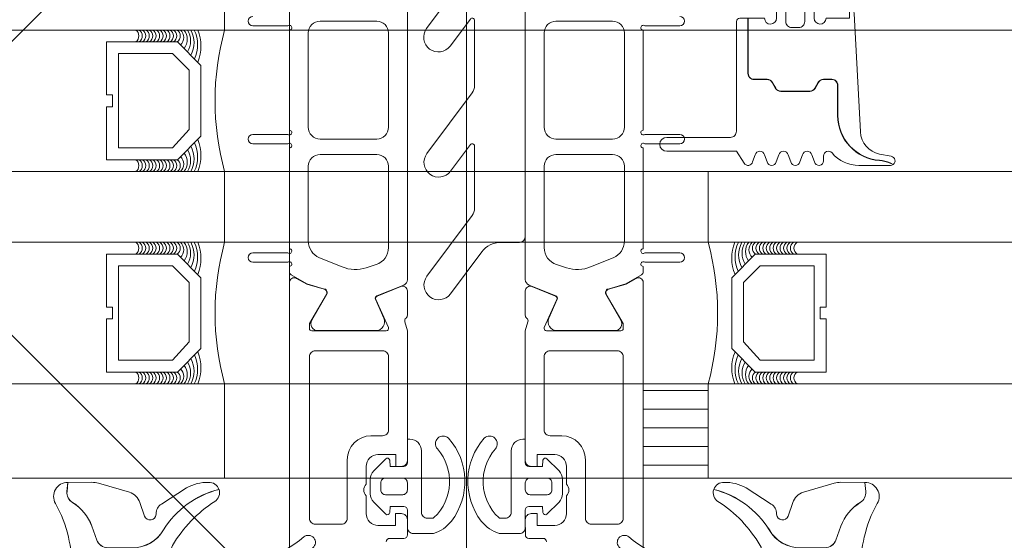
# Model space of a CAD drawing. Header units: millimetres. Extents: x 144573 to 336993, y 74252 to 247042.
# Tile 225 of 256: x 166049 to 166132, y 174637 to 174681. Entities that reach past the tile are written whole.
import ezdxf

# ---------------------------------------------------------------- set-up
doc = ezdxf.new("R2010")
doc.units = ezdxf.units.MM
doc.layers.add('FASÁDA DETAILNÍ', color=255, linetype='Continuous', lineweight=0)
pattern_1 = [(180, (155787.0589, 130529.9017), (-7e-16, -1.5875), [])]

# ---------------------------------------------------------------- blocks, each defined once
blk = doc.blocks.new('284336')
for points in [[(-0.7, -9.6), (-10, -9.6, 0.414511), (-10.51, -10.11), (-10.51, -15.51, -1), (-11.69, -15.51), (-11.69, -9.605), (-12.695, -8.948, -0.668884), (-12.6, -8.233), (-11.993, -8.006, 0.766384), (-11.993, -7.214), (-12.6, -6.987, -0.76831), (-12.6, -6.233), (-11.993, -6.006, 0.766384), (-11.993, -5.214), (-12.6, -4.987, -0.76831), (-12.6, -4.233), (-11.993, -4.006, 0.766384), (-11.993, -3.214), (-12.6, -2.987, -0.877523), (-12.5, -2.22), (-12.1, -2.22, 0.698129), (-11.835, -1.497, -0.220231), (-12.89, 0.782), (-12.89, 3.454, -0.157143), (-12.817, 3.682), (-12.688, 3.424, -0.067482), (-12.476, 2.53, 0.393136), (-8.659, -1.02), (-6.1, -1.02, -0.414214), (-5.61, -1.51), (-5.61, -2.221, -0.267949), (-5.855, -2.646), (-6.355, -2.934, 0.267949), (-6.61, -3.376), (-6.61, -5.844, 0.267949), (-6.355, -6.286), (-5.855, -6.574, -0.267949), (-5.61, -6.999), (-5.61, -8.11, 0.414215), (-5.1, -8.62), (-0.41, -8.62), (-0.41, -9.31, -0.414212), (-0.7, -9.6)], [(-0.41, 0), (-0.41, -2, 0.990243), (-0.4, -3.02), (0.9, -3.02, 0.414214), (1.21, -2.71), (1.21, -2.61, -0.668123), (1.705, -2.405), (2.746, -3.445, -0.199004), (2.89, -3.792), (2.89, -5.428, -0.199038), (2.746, -5.775), (1.705, -6.815, -0.668191), (1.21, -6.61), (1.21, -6.51, 0.414214), (0.9, -6.2), (-0.4, -6.2, 0.990269), (-0.41, -7.22), (-0.41, -8.6), (-5.1, -8.6, -0.414215), (-5.59, -8.11), (-5.59, -6.999, 0.267949), (-5.845, -6.557), (-6.345, -6.268, -0.267949), (-6.59, -5.844), (-6.59, -3.376, -0.267949), (-6.345, -2.952), (-5.845, -2.663, 0.267949), (-5.59, -2.221), (-5.59, -1.51, 0.414214), (-6.1, -1), (-8.659, -1, -0.393156), (-12.456, 2.532, 0.067572), (-12.669, 3.432), (-12.803, 3.7, -0.637545), (-12.117, 3.529), (-11.923, 2.531, 0.344315), (-10.055, 0.907), (0, 0.38, -0.406913), (0.39, 0), (-0.41, 0)], [(1.7, -4.31, 0.414235), (1.2, -3.81), (-0.7, -3.81, 0.414214), (-1.2, -4.31), (-1.2, -4.91, 0.414214), (-0.7, -5.41), (1.2, -5.41, 0.414235), (1.7, -4.91), (1.7, -4.31)]]:
    blk.add_lwpolyline(points, format="xyb", close=True)
blk = doc.blocks.new('284325')
for points in [[(0.836, -5.231, -0.560316), (0.937, -4.729), (1.943, -4.363, 0.3153), (2.14, -4.081), (2.14, -1.886, 0.451558), (1.802, -1.588), (0.905, -1.702, -0.399586), (0.568, -1.462), (0.297, -0.069, -0.415977), (0.528, 0.288, 0.024107), (6.149, 1.242, 0.076636), (8.992, 2.341, -0.577615), (10.79, 1.299), (10.015, 1.369, 0.283171), (9.078, 0.899, -0.168429), (7.068, -0.736), (5.898, -1.161, 0.315302), (5.24, -2.101), (5.24, -4.21, 0.269719), (6.757, -6.818, -0.194797), (10.185, -11.528, -0.342663), (9.166, -11.166, 0.119207), (5.433, -7.586, 0.578571), (3.63, -8.623), (3.629, -11.77, 0.176415), (6.159, -18.716, -1), (5.24, -19.487, -0.176415), (2.43, -11.771), (2.43, -8.891, 0.208286), (0.836, -5.231)], [(8.954, -6.65), (10.325, -8.78, -0.134555), (10.789, -10.631, -0.339795), (10.194, -11.525, 0.194788), (6.762, -6.809, -0.269736), (5.25, -4.21), (5.25, -2.101, -0.315302), (5.901, -1.171), (7.071, -0.745, 0.168429), (9.086, 0.894, -0.283167), (10.014, 1.359), (10.79, 1.289), (10.791, -0.743, -0.070852), (10.712, -1.302), (9.95, -3.927, -0.241839), (9.08, -4.826), (7.933, -5.215, 0.836024), (8.08, -6.191), (8.112, -6.191, -0.255349), (8.954, -6.65)]]:
    blk.add_lwpolyline(points, format="xyb", close=True)
blk = doc.blocks.new('288126')
for points in [[(-16.5, 0), (16.5, 0)], [(-17, -2.085), (-17, -0.5)], [(17, -0.5), (17, -3.798)], [(-21.362, -6.34), (-17.805, -3.688)], [(-14.709, -4.498), (-19.868, -8.344)], [(-8.828, -4.3), (-14.111, -4.3)], [(-10.962, -6.34), (-8.709, -4.66)], [(-4.309, -4.498), (-9.468, -8.344)], [(1.814, -4.3), (-3.711, -4.3)], [(-0.35, -6.363), (1.934, -4.66)], [(6.334, -4.498), (1.144, -8.368)], [(12.214, -4.3), (6.932, -4.3)], [(10.05, -6.363), (12.334, -4.66)], [(16.598, -4.6), (11.544, -8.368)]]:
    blk.add_lwpolyline(points)
for centre, radius, start, end in [((16.5, -0.5), 0.5, 0, 90), ((-16.5, -0.5), 0.5, 90, 180), ((16, -3.798), 1, 306.70591, 0), ((-20.615, -7.342), 1.25, 126.70591, 306.70591), ((-10.215, -7.342), 1.25, 126.70591, 306.70591), ((0.397, -7.366), 1.25, 126.70591, 306.70591), ((10.797, -7.366), 1.25, 126.70591, 306.70591)]:
    blk.add_arc(centre, radius, start, end)
at = {"extrusion": (0, 0, -1)}
for centre, radius, start, end in [((19, -2.085), 2, 180, 233.29409), ((14.111, -5.3), 1, 53.29409, 90), ((8.828, -4.5), 0.2, 90, 233.29409), ((3.711, -5.3), 1, 53.29409, 90), ((-1.814, -4.5), 0.2, 90, 233.29409), ((-6.932, -5.3), 1, 53.29409, 90), ((-12.214, -4.5), 0.2, 90, 233.29409)]:
    blk.add_arc(centre, radius, start, end, dxfattribs=at)
blk = doc.blocks.new('246426')
for points in [[(-1.84, 0.643), (-2.861, -0.378, 0.198926), (-3.154, -1.085), (-3.154, -2.312, 0.198926), (-2.861, -3.019), (-1.84, -4.04, 0.637051), (-1.5, -3.916), (-1.454, -3.398), (-0.301, -3.398, -0.41484), (-0.001, -3.699), (-0.004, -5.19, 0.414232), (0.496, -5.69), (2.145, -5.69, 0.071862), (2.201, -5.682, 0.157876), (3.727, -4.638, 0.360336), (3.48, 2.389, 0.964062), (2.537, 1.485, -0.403385), (2.251, -4.337, -0.190964), (2.114, -4.391), (1.696, -4.391, -0.414214), (1.196, -3.891), (1.196, 1.31, 0.414201), (0.196, 2.31), (-0.004, 2.31), (-0.004, 0.302, -0.414214), (-0.304, 0.002), (-1.454, 0.002), (-1.5, 0.519, 0.637051), (-1.84, 0.643)], [(-2.254, -1.398, -0.414214), (-1.854, -0.998), (-0.404, -0.998, -0.414214), (-0.004, -1.398), (-0.004, -1.998, -0.414214), (-0.404, -2.398), (-1.854, -2.398, -0.414214), (-2.254, -1.998), (-2.254, -1.398)]]:
    blk.add_lwpolyline(points, format="xyb", close=True)

msp = doc.modelspace()

# ---------------------------------------------------------------- hatches: boundary and pattern name
at = {"layer": 'FASÁDA DETAILNÍ'}
h = msp.add_hatch(dxfattribs=at)
h.set_pattern_fill('ANSI31', color=256, scale=0.5, angle=495)
h.set_pattern_definition(pattern_1)
h.paths.add_polyline_path([(166101.48, 174650.259), (166106.98, 174650.259), (166106.98, 174642.259), (166101.48, 174642.259)])
h = msp.add_hatch(dxfattribs=at)
h.set_pattern_fill('ANSI31', color=256, scale=0.5, angle=495)
h.set_pattern_definition(pattern_1)
h.paths.add_polyline_path([(166101.48, 174650.259), (166106.98, 174650.259), (166106.98, 174642.259), (166101.48, 174642.259)])

# ---------------------------------------------------------------- linework, layer by layer
for p, q in [((166086.48, 174919.383), (166086.48, 174593.691)), ((166086.48, 174919.383), (166086.48, 174593.691)), ((166065.98, 174680.259), (166065.98, 174686.259)), ((166065.98, 174680.259), (166065.98, 174686.259)), ((165483.48, 174680.259), (169681.98, 174680.259)), ((166058.442, 174680.259), (166065.98, 174680.259)), ((169681.98, 174668.259), (165483.48, 174668.259)), ((166065.98, 174668.259), (166058.442, 174668.259)), ((166065.98, 174662.259), (166065.98, 174668.259)), ((166065.98, 174662.259), (166065.98, 174668.259)), ((166515.98, 174668.259), (166106.98, 174668.259)), ((166106.98, 174668.259), (166106.98, 174662.259)), ((166515.98, 174668.259), (166106.98, 174668.259)), ((166106.98, 174668.259), (166106.98, 174662.259)), ((165483.48, 174662.259), (169681.98, 174662.259)), ((166058.442, 174662.259), (166065.98, 174662.259)), ((166106.98, 174662.259), (166515.98, 174662.259)), ((166106.98, 174662.259), (166515.98, 174662.259)), ((169681.98, 174650.259), (165483.48, 174650.259)), ((166065.98, 174650.259), (166058.442, 174650.259)), ((166065.98, 174642.259), (166065.98, 174650.259)), ((166065.98, 174642.259), (166065.98, 174650.259)), ((166515.98, 174650.259), (166106.98, 174650.259)), ((166106.98, 174650.259), (166106.98, 174642.259)), ((166515.98, 174650.259), (166106.98, 174650.259)), ((166106.98, 174650.259), (166106.98, 174642.259)), ((165483.48, 174642.259), (169681.98, 174642.259)), ((166106.98, 174642.259), (166515.98, 174642.259)), ((166106.98, 174642.259), (166515.98, 174642.259))]:
    msp.add_line(p, q, dxfattribs=at)
for points in [[(166071.479, 174702.853), (166071.479, 174630.853), (165999.479, 174630.853), (165999.479, 174702.853)], [(166055.98, 174679.259), (166061.98, 174679.259), (166063.98, 174677.259), (166063.98, 174671.259), (166061.98, 174669.259), (166055.98, 174669.259), (166055.98, 174673.759), (166056.48, 174673.759), (166056.48, 174674.759), (166055.98, 174674.759)], [(166055.98, 174679.259), (166061.98, 174679.259), (166063.98, 174677.259), (166063.98, 174671.259), (166061.98, 174669.259), (166055.98, 174669.259), (166055.98, 174673.759), (166056.48, 174673.759), (166056.48, 174674.759), (166055.98, 174674.759)], [(166056.98, 174670.259), (166056.98, 174678.259), (166061.566, 174678.259), (166062.98, 174676.844), (166062.98, 174671.811), (166061.566, 174670.259)], [(166056.98, 174670.259), (166056.98, 174678.259), (166061.566, 174678.259), (166062.98, 174676.844), (166062.98, 174671.811), (166061.566, 174670.259)], [(166055.98, 174661.259), (166061.98, 174661.259), (166063.98, 174659.259), (166063.98, 174653.259), (166061.98, 174651.259), (166055.98, 174651.259), (166055.98, 174655.759), (166056.48, 174655.759), (166056.48, 174656.759), (166055.98, 174656.759)], [(166055.98, 174661.259), (166061.98, 174661.259), (166063.98, 174659.259), (166063.98, 174653.259), (166061.98, 174651.259), (166055.98, 174651.259), (166055.98, 174655.759), (166056.48, 174655.759), (166056.48, 174656.759), (166055.98, 174656.759)], [(166116.98, 174661.259), (166110.98, 174661.259), (166108.98, 174659.259), (166108.98, 174653.259), (166110.98, 174651.259), (166116.98, 174651.259), (166116.98, 174655.759), (166116.48, 174655.759), (166116.48, 174656.759), (166116.98, 174656.759)], [(166116.98, 174661.259), (166110.98, 174661.259), (166108.98, 174659.259), (166108.98, 174653.259), (166110.98, 174651.259), (166116.98, 174651.259), (166116.98, 174655.759), (166116.48, 174655.759), (166116.48, 174656.759), (166116.98, 174656.759)], [(166056.98, 174652.259), (166056.98, 174660.259), (166061.566, 174660.259), (166062.98, 174658.844), (166062.98, 174653.811), (166061.566, 174652.259)], [(166056.98, 174652.259), (166056.98, 174660.259), (166061.566, 174660.259), (166062.98, 174658.844), (166062.98, 174653.811), (166061.566, 174652.259)], [(166115.98, 174652.259), (166115.98, 174660.259), (166111.394, 174660.259), (166109.98, 174658.844), (166109.98, 174653.811), (166111.394, 174652.259)], [(166115.98, 174652.259), (166115.98, 174660.259), (166111.394, 174660.259), (166109.98, 174658.844), (166109.98, 174653.811), (166111.394, 174652.259)], [(166101.48, 174642.259), (166106.98, 174642.259), (166106.98, 174650.259), (166101.48, 174650.259)], [(166101.48, 174642.259), (166106.98, 174642.259), (166106.98, 174650.259), (166101.48, 174650.259)]]:
    msp.add_lwpolyline(points, close=True, dxfattribs=at)
for points in [[(165999.479, 174702.853), (166071.479, 174630.853)], [(165999.479, 174630.853), (166071.479, 174702.853)]]:
    msp.add_lwpolyline(points, dxfattribs=at)
for points in [[(166081.48, 174692.92), (166081.481, 174681.009), (166081.48, 174659.098, -0.305837), (166081.167, 174658.634), (166078.88, 174657.711, 0.425336), (166078.772, 174657.444), (166079.489, 174655.825, -0.543753), (166078.804, 174654.769), (166073.9, 174654.769, -0.578182), (166073.381, 174655.67), (166074.642, 174657.862, 0.488505), (166074.466, 174658.301), (166072.951, 174658.735), (166071.63, 174659.498, -0.282478), (166071.481, 174659.774), (166071.481, 174660.219, 1.447009), (166071.349, 174660.569), (166068.381, 174660.569, -1), (166068.381, 174661.369), (166071.349, 174661.369, 1.447009), (166071.481, 174661.719), (166071.481, 174670.259, 1.447009), (166071.349, 174670.609), (166068.381, 174670.609, -1), (166068.381, 174671.409), (166071.349, 174671.409, 1.447009), (166071.481, 174671.759), (166071.481, 174680.259, 1.447009), (166071.349, 174680.609), (166068.381, 174680.609, -1), (166068.381, 174681.409)], [(166081.48, 174692.92), (166081.481, 174681.009), (166081.48, 174659.098, -0.305837), (166081.167, 174658.634), (166078.88, 174657.711, 0.425336), (166078.772, 174657.444), (166079.489, 174655.825, -0.543753), (166078.804, 174654.769), (166073.9, 174654.769, -0.578182), (166073.381, 174655.67), (166074.642, 174657.862, 0.488505), (166074.466, 174658.301), (166072.951, 174658.735), (166071.63, 174659.498, -0.282478), (166071.481, 174659.774), (166071.481, 174660.219, 1.447009), (166071.349, 174660.569), (166068.381, 174660.569, -1), (166068.381, 174661.369), (166071.349, 174661.369, 1.447009), (166071.481, 174661.719), (166071.481, 174670.259, 1.447009), (166071.349, 174670.609), (166068.381, 174670.609, -1), (166068.381, 174671.409), (166071.349, 174671.409, 1.447009), (166071.481, 174671.759), (166071.481, 174680.259, 1.447009), (166071.349, 174680.609), (166068.381, 174680.609, -1), (166068.381, 174681.409)], [(166091.48, 174692.92), (166091.479, 174681.009), (166091.48, 174659.098, 0.305837), (166091.793, 174658.634), (166094.08, 174657.711, -0.425336), (166094.188, 174657.444), (166093.471, 174655.825, 0.543753), (166094.156, 174654.769), (166099.06, 174654.769, 0.578182), (166099.579, 174655.67), (166098.318, 174657.862, -0.488505), (166098.494, 174658.301), (166100.009, 174658.735), (166101.33, 174659.498, 0.282478), (166101.479, 174659.774), (166101.479, 174660.219, -1.447009), (166101.611, 174660.569), (166104.579, 174660.569, 1), (166104.579, 174661.369), (166101.611, 174661.369, -1.447009), (166101.479, 174661.719), (166101.479, 174670.259, -1.447009), (166101.611, 174670.609), (166104.579, 174670.609, 1), (166104.579, 174671.409), (166101.611, 174671.409, -1.447009), (166101.479, 174671.759), (166101.479, 174680.259, -1.447009), (166101.611, 174680.609), (166104.579, 174680.609, 1), (166104.579, 174681.409)], [(166091.48, 174692.92), (166091.479, 174681.009), (166091.48, 174659.098, 0.305837), (166091.793, 174658.634), (166094.08, 174657.711, -0.425336), (166094.188, 174657.444), (166093.471, 174655.825, 0.543753), (166094.156, 174654.769), (166099.06, 174654.769, 0.578182), (166099.579, 174655.67), (166098.318, 174657.862, -0.488505), (166098.494, 174658.301), (166100.009, 174658.735), (166101.33, 174659.498, 0.282478), (166101.479, 174659.774), (166101.479, 174660.219, -1.447009), (166101.611, 174660.569), (166104.579, 174660.569, 1), (166104.579, 174661.369), (166101.611, 174661.369, -1.447009), (166101.479, 174661.719), (166101.479, 174670.259, -1.447009), (166101.611, 174670.609), (166104.579, 174670.609, 1), (166104.579, 174671.409), (166101.611, 174671.409, -1.447009), (166101.479, 174671.759), (166101.479, 174680.259, -1.447009), (166101.611, 174680.609), (166104.579, 174680.609, 1), (166104.579, 174681.409)], [(166071.48, 174626.459), (166071.48, 174654.759), (166071.48, 174658.859, -0.57735), (166072.08, 174659.205), (166072.943, 174658.707), (166074.435, 174658.279, -0.488701), (166074.612, 174657.84), (166073.18, 174655.374), (166073.18, 174654.954, 0.432566), (166073.38, 174654.759), (166079.685, 174654.759, 0.548397), (166079.87, 174655.04), (166078.802, 174657.424, -0.425336), (166078.91, 174657.691), (166080.933, 174658.508, -0.531563), (166081.482, 174658.137), (166081.482, 174656.073, -0.231306), (166081.367, 174655.836, 0.306185), (166081.263, 174655.517), (166081.48, 174654.759), (166081.48, 174654.759), (166081.48, 174643.759, -0.414426), (166080.98, 174643.259), (166080.487, 174643.259), (166080.487, 174644.259), (166078.987, 174644.259, 0.414214), (166077.987, 174643.259), (166077.987, 174641.759, 0.399985), (166077.987, 174640.759), (166077.987, 174639.259, 0.414214), (166078.987, 174638.259), (166080.48, 174638.259), (166080.48, 174639.259), (166080.98, 174639.259, -0.414456), (166081.48, 174638.758), (166081.479, 174637.458, -0.413971), (166081.179, 174637.159), (166079.98, 174637.159, 0.414214), (166079.68, 174636.859)], [(166071.48, 174626.459), (166071.48, 174654.759), (166071.48, 174658.859, -0.57735), (166072.08, 174659.205), (166072.943, 174658.707), (166074.435, 174658.279, -0.488701), (166074.612, 174657.84), (166073.18, 174655.374), (166073.18, 174654.954, 0.432566), (166073.38, 174654.759), (166079.685, 174654.759, 0.548397), (166079.87, 174655.04), (166078.802, 174657.424, -0.425336), (166078.91, 174657.691), (166080.933, 174658.508, -0.531563), (166081.482, 174658.137), (166081.482, 174656.073, -0.231306), (166081.367, 174655.836, 0.306185), (166081.263, 174655.517), (166081.48, 174654.759), (166081.48, 174654.759), (166081.48, 174643.759, -0.414426), (166080.98, 174643.259), (166080.487, 174643.259), (166080.487, 174644.259), (166078.987, 174644.259, 0.414214), (166077.987, 174643.259), (166077.987, 174641.759, 0.399985), (166077.987, 174640.759), (166077.987, 174639.259, 0.414214), (166078.987, 174638.259), (166080.48, 174638.259), (166080.48, 174639.259), (166080.98, 174639.259, -0.414456), (166081.48, 174638.758), (166081.479, 174637.458, -0.413971), (166081.179, 174637.159), (166079.98, 174637.159, 0.414214), (166079.68, 174636.859)], [(166101.48, 174626.459), (166101.48, 174654.759), (166101.48, 174658.859, 0.57735), (166100.88, 174659.205), (166100.017, 174658.707), (166098.525, 174658.279, 0.488701), (166098.348, 174657.84), (166099.78, 174655.374), (166099.78, 174654.954, -0.432566), (166099.58, 174654.759), (166093.275, 174654.759, -0.548397), (166093.09, 174655.04), (166094.158, 174657.424, 0.425336), (166094.05, 174657.691), (166092.027, 174658.508, 0.531563), (166091.478, 174658.137), (166091.478, 174656.073, 0.231306), (166091.593, 174655.836, -0.306185), (166091.697, 174655.517), (166091.48, 174654.759), (166091.48, 174654.759), (166091.48, 174643.759, 0.414426), (166091.98, 174643.259), (166092.473, 174643.259), (166092.473, 174644.259), (166093.973, 174644.259, -0.414214), (166094.973, 174643.259), (166094.973, 174641.759, -0.399985), (166094.973, 174640.759), (166094.973, 174639.259, -0.414214), (166093.973, 174638.259), (166092.48, 174638.259), (166092.48, 174639.259), (166091.98, 174639.259, 0.414456), (166091.48, 174638.758), (166091.481, 174637.458, 0.413971), (166091.781, 174637.159), (166092.98, 174637.159, -0.414214), (166093.28, 174636.859)], [(166101.48, 174626.459), (166101.48, 174654.759), (166101.48, 174658.859, 0.57735), (166100.88, 174659.205), (166100.017, 174658.707), (166098.525, 174658.279, 0.488701), (166098.348, 174657.84), (166099.78, 174655.374), (166099.78, 174654.954, -0.432566), (166099.58, 174654.759), (166093.275, 174654.759, -0.548397), (166093.09, 174655.04), (166094.158, 174657.424, 0.425336), (166094.05, 174657.691), (166092.027, 174658.508, 0.531563), (166091.478, 174658.137), (166091.478, 174656.073, 0.231306), (166091.593, 174655.836, -0.306185), (166091.697, 174655.517), (166091.48, 174654.759), (166091.48, 174654.759), (166091.48, 174643.759, 0.414426), (166091.98, 174643.259), (166092.473, 174643.259), (166092.473, 174644.259), (166093.973, 174644.259, -0.414214), (166094.973, 174643.259), (166094.973, 174641.759, -0.399985), (166094.973, 174640.759), (166094.973, 174639.259, -0.414214), (166093.973, 174638.259), (166092.48, 174638.259), (166092.48, 174639.259), (166091.98, 174639.259, 0.414456), (166091.48, 174638.758), (166091.481, 174637.458, 0.413971), (166091.781, 174637.159), (166092.98, 174637.159, -0.414214), (166093.28, 174636.859)]]:
    msp.add_lwpolyline(points, format="xyb", dxfattribs=at)
for points in [[(166079.881, 174672.009), (166079.881, 174680.009, 0.414214), (166078.881, 174681.009), (166074.081, 174681.009, 0.414214), (166073.081, 174680.009), (166073.081, 174672.009, 0.414214), (166074.081, 174671.009), (166078.881, 174671.009, 0.414214), (166079.881, 174672.009)], [(166079.881, 174672.009), (166079.881, 174680.009, 0.414214), (166078.881, 174681.009), (166074.081, 174681.009, 0.414214), (166073.081, 174680.009), (166073.081, 174672.009, 0.414214), (166074.081, 174671.009), (166078.881, 174671.009, 0.414214), (166079.881, 174672.009)], [(166093.079, 174672.009), (166093.079, 174680.009, -0.414214), (166094.079, 174681.009), (166098.879, 174681.009, -0.414214), (166099.879, 174680.009), (166099.879, 174672.009, -0.414214), (166098.879, 174671.009), (166094.079, 174671.009, -0.414214), (166093.079, 174672.009)], [(166093.079, 174672.009), (166093.079, 174680.009, -0.414214), (166094.079, 174681.009), (166098.879, 174681.009, -0.414214), (166099.879, 174680.009), (166099.879, 174672.009, -0.414214), (166098.879, 174671.009), (166094.079, 174671.009, -0.414214), (166093.079, 174672.009)], [(166079.881, 174661.808), (166079.881, 174668.709, 0.414218), (166078.881, 174669.709), (166074.081, 174669.709, 0.414218), (166073.081, 174668.709), (166073.081, 174662.346, 0.305619), (166074.018, 174660.956), (166075.942, 174660.178, 0.176429), (166077.994, 174660.106), (166078.845, 174660.382, 0.324916), (166079.881, 174661.808)], [(166079.881, 174661.808), (166079.881, 174668.709, 0.414218), (166078.881, 174669.709), (166074.081, 174669.709, 0.414218), (166073.081, 174668.709), (166073.081, 174662.346, 0.305619), (166074.018, 174660.956), (166075.942, 174660.178, 0.176429), (166077.994, 174660.106), (166078.845, 174660.382, 0.324916), (166079.881, 174661.808)], [(166093.079, 174661.808), (166093.079, 174668.709, -0.414218), (166094.079, 174669.709), (166098.879, 174669.709, -0.414218), (166099.879, 174668.709), (166099.879, 174662.346, -0.305619), (166098.942, 174660.956), (166097.018, 174660.178, -0.176429), (166094.966, 174660.106), (166094.116, 174660.382, -0.324916), (166093.079, 174661.808)], [(166093.079, 174661.808), (166093.079, 174668.709, -0.414218), (166094.079, 174669.709), (166098.879, 174669.709, -0.414218), (166099.879, 174668.709), (166099.879, 174662.346, -0.305619), (166098.942, 174660.956), (166097.018, 174660.178, -0.176429), (166094.966, 174660.106), (166094.116, 174660.382, -0.324916), (166093.079, 174661.808)], [(166073.18, 174652.559), (166073.18, 174638.859, 0.414214), (166073.68, 174638.359), (166075.887, 174638.359, 0.414214), (166076.387, 174638.859), (166076.387, 174643.829, -0.411139), (166078.387, 174645.859), (166079.38, 174645.859, 0.414214), (166079.88, 174646.359), (166079.88, 174652.559, 0.414214), (166079.38, 174653.059), (166073.68, 174653.059, 0.414214), (166073.18, 174652.559)], [(166073.18, 174652.559), (166073.18, 174638.859, 0.414214), (166073.68, 174638.359), (166075.887, 174638.359, 0.414214), (166076.387, 174638.859), (166076.387, 174643.829, -0.411139), (166078.387, 174645.859), (166079.38, 174645.859, 0.414214), (166079.88, 174646.359), (166079.88, 174652.559, 0.414214), (166079.38, 174653.059), (166073.68, 174653.059, 0.414214), (166073.18, 174652.559)], [(166099.78, 174652.559), (166099.78, 174638.859, -0.414214), (166099.28, 174638.359), (166097.073, 174638.359, -0.414214), (166096.573, 174638.859), (166096.573, 174643.829, 0.411139), (166094.573, 174645.859), (166093.58, 174645.859, -0.414214), (166093.08, 174646.359), (166093.08, 174652.559, -0.414214), (166093.58, 174653.059), (166099.28, 174653.059, -0.414214), (166099.78, 174652.559)], [(166099.78, 174652.559), (166099.78, 174638.859, -0.414214), (166099.28, 174638.359), (166097.073, 174638.359, -0.414214), (166096.573, 174638.859), (166096.573, 174643.829, 0.411139), (166094.573, 174645.859), (166093.58, 174645.859, -0.414214), (166093.08, 174646.359), (166093.08, 174652.559, -0.414214), (166093.58, 174653.059), (166099.28, 174653.059, -0.414214), (166099.78, 174652.559)]]:
    msp.add_lwpolyline(points, format="xyb", close=True, dxfattribs=at)
for centre, radius, start, end in [((166058.117, 174679.759), 0.596, 303.03656, 56.96344), ((166058.117, 174679.759), 0.596, 303.03656, 56.96344), ((166058.41, 174679.759), 0.596, 303.03656, 56.96344), ((166058.41, 174679.759), 0.596, 303.03656, 56.96344), ((166058.702, 174679.759), 0.596, 303.03656, 56.96344), ((166058.702, 174679.759), 0.596, 303.03656, 56.96344), ((166058.995, 174679.759), 0.596, 303.03656, 56.96344), ((166058.995, 174679.759), 0.596, 303.03656, 56.96344), ((166059.287, 174679.759), 0.596, 303.03656, 56.96344), ((166059.287, 174679.759), 0.596, 303.03656, 56.96344), ((166059.58, 174679.759), 0.596, 303.03656, 56.96344), ((166059.58, 174679.759), 0.596, 303.03656, 56.96344), ((166059.872, 174679.759), 0.596, 303.03656, 56.96344), ((166059.872, 174679.759), 0.596, 303.03656, 56.96344), ((166060.165, 174679.759), 0.596, 303.03656, 56.96344), ((166060.165, 174679.759), 0.596, 303.03656, 56.96344), ((166060.457, 174679.759), 0.596, 303.03656, 56.96344), ((166060.457, 174679.759), 0.596, 303.03656, 56.96344), ((166060.75, 174679.759), 0.596, 303.03656, 56.96344), ((166060.75, 174679.759), 0.596, 303.03656, 56.96344), ((166061.042, 174679.759), 0.596, 303.03656, 56.96344), ((166061.042, 174679.759), 0.596, 303.03656, 56.96344), ((166061.335, 174679.759), 0.596, 303.03656, 56.96344), ((166061.335, 174679.759), 0.596, 303.03656, 56.96344), ((166061.627, 174679.759), 0.596, 303.03656, 56.96344), ((166061.627, 174679.759), 0.596, 303.03656, 56.96344), ((166061.64, 174679.621), 0.879, 313.99491, 46.49644), ((166061.64, 174679.621), 0.879, 313.99491, 46.49644), ((166061.549, 174679.473), 1.263, 321.96563, 38.49956), ((166061.549, 174679.473), 1.263, 321.96563, 38.49956), ((166061.389, 174679.334), 1.712, 327.29495, 32.68565), ((166061.389, 174679.334), 1.712, 327.29495, 32.68565), ((166061.145, 174679.189), 2.248, 331.52734, 28.40281), ((166061.145, 174679.189), 2.248, 331.52734, 28.40281), ((166060.796, 174679.021), 2.897, 335.30667, 25.29515), ((166060.796, 174679.021), 2.897, 335.30667, 25.29515), ((166060.429, 174678.907), 3.546, 337.29382, 22.40905), ((166060.429, 174678.907), 3.546, 337.29382, 22.40905), ((166087.871, 174674.259), 22.699, 164.67278, 195.32722), ((166087.871, 174674.259), 22.699, 164.67278, 195.32722), ((166060.429, 174669.61), 3.546, 337.59095, 22.70618), ((166060.429, 174669.61), 3.546, 337.59095, 22.70618), ((166061.145, 174669.328), 2.248, 331.59719, 28.47266), ((166061.145, 174669.328), 2.248, 331.59719, 28.47266), ((166060.796, 174669.496), 2.897, 334.70485, 24.69333), ((166060.796, 174669.496), 2.897, 334.70485, 24.69333), ((166061.64, 174668.896), 0.879, 313.50356, 46.00509), ((166061.64, 174668.896), 0.879, 313.50356, 46.00509), ((166061.549, 174669.045), 1.263, 321.50044, 38.03437), ((166061.549, 174669.045), 1.263, 321.50044, 38.03437), ((166061.389, 174669.183), 1.712, 327.31435, 32.70505), ((166061.389, 174669.183), 1.712, 327.31435, 32.70505), ((166058.117, 174668.759), 0.596, 303.03656, 56.96344), ((166058.117, 174668.759), 0.596, 303.03656, 56.96344), ((166058.41, 174668.759), 0.596, 303.03656, 56.96344), ((166058.41, 174668.759), 0.596, 303.03656, 56.96344), ((166058.702, 174668.759), 0.596, 303.03656, 56.96344), ((166058.702, 174668.759), 0.596, 303.03656, 56.96344), ((166058.995, 174668.759), 0.596, 303.03656, 56.96344), ((166058.995, 174668.759), 0.596, 303.03656, 56.96344), ((166059.287, 174668.759), 0.596, 303.03656, 56.96344), ((166059.287, 174668.759), 0.596, 303.03656, 56.96344), ((166059.58, 174668.759), 0.596, 303.03656, 56.96344), ((166059.58, 174668.759), 0.596, 303.03656, 56.96344), ((166059.872, 174668.759), 0.596, 303.03656, 56.96344), ((166059.872, 174668.759), 0.596, 303.03656, 56.96344), ((166060.165, 174668.759), 0.596, 303.03656, 56.96344), ((166060.165, 174668.759), 0.596, 303.03656, 56.96344), ((166060.457, 174668.759), 0.596, 303.03656, 56.96344), ((166060.457, 174668.759), 0.596, 303.03656, 56.96344), ((166060.75, 174668.759), 0.596, 303.03656, 56.96344), ((166060.75, 174668.759), 0.596, 303.03656, 56.96344), ((166061.042, 174668.759), 0.596, 303.03656, 56.96344), ((166061.042, 174668.759), 0.596, 303.03656, 56.96344), ((166061.335, 174668.759), 0.596, 303.03656, 56.96344), ((166061.335, 174668.759), 0.596, 303.03656, 56.96344), ((166061.627, 174668.759), 0.596, 303.03656, 56.96344), ((166061.627, 174668.759), 0.596, 303.03656, 56.96344), ((166058.117, 174661.759), 0.596, 303.03656, 56.96344), ((166058.117, 174661.759), 0.596, 303.03656, 56.96344), ((166058.41, 174661.759), 0.596, 303.03656, 56.96344), ((166058.41, 174661.759), 0.596, 303.03656, 56.96344), ((166058.702, 174661.759), 0.596, 303.03656, 56.96344), ((166058.702, 174661.759), 0.596, 303.03656, 56.96344), ((166058.995, 174661.759), 0.596, 303.03656, 56.96344), ((166058.995, 174661.759), 0.596, 303.03656, 56.96344), ((166059.287, 174661.759), 0.596, 303.03656, 56.96344), ((166059.287, 174661.759), 0.596, 303.03656, 56.96344), ((166059.58, 174661.759), 0.596, 303.03656, 56.96344), ((166059.58, 174661.759), 0.596, 303.03656, 56.96344), ((166059.872, 174661.759), 0.596, 303.03656, 56.96344), ((166059.872, 174661.759), 0.596, 303.03656, 56.96344), ((166060.165, 174661.759), 0.596, 303.03656, 56.96344), ((166060.165, 174661.759), 0.596, 303.03656, 56.96344), ((166060.457, 174661.759), 0.596, 303.03656, 56.96344), ((166060.457, 174661.759), 0.596, 303.03656, 56.96344), ((166060.75, 174661.759), 0.596, 303.03656, 56.96344), ((166060.75, 174661.759), 0.596, 303.03656, 56.96344), ((166061.042, 174661.759), 0.596, 303.03656, 56.96344), ((166061.042, 174661.759), 0.596, 303.03656, 56.96344), ((166061.335, 174661.759), 0.596, 303.03656, 56.96344), ((166061.335, 174661.759), 0.596, 303.03656, 56.96344), ((166061.627, 174661.759), 0.596, 303.03656, 56.96344), ((166061.627, 174661.759), 0.596, 303.03656, 56.96344), ((166061.64, 174661.621), 0.879, 313.99491, 46.49644), ((166061.64, 174661.621), 0.879, 313.99491, 46.49644), ((166061.549, 174661.473), 1.263, 321.96563, 38.49956), ((166061.549, 174661.473), 1.263, 321.96563, 38.49956), ((166061.389, 174661.334), 1.712, 327.29495, 32.68565), ((166061.389, 174661.334), 1.712, 327.29495, 32.68565), ((166061.145, 174661.189), 2.248, 331.52734, 28.40281), ((166061.145, 174661.189), 2.248, 331.52734, 28.40281), ((166060.796, 174661.021), 2.897, 335.30667, 25.29515), ((166060.796, 174661.021), 2.897, 335.30667, 25.29515), ((166060.429, 174660.907), 3.546, 337.29382, 22.40905), ((166060.429, 174660.907), 3.546, 337.29382, 22.40905), ((166087.871, 174656.259), 22.699, 164.67278, 195.32722), ((166087.871, 174656.259), 22.699, 164.67278, 195.32722), ((166085.089, 174656.259), 22.699, 344.67278, 15.32722), ((166085.089, 174656.259), 22.699, 344.67278, 15.32722), ((166112.531, 174660.907), 3.546, 157.59095, 202.70618), ((166112.531, 174660.907), 3.546, 157.59095, 202.70618), ((166112.164, 174661.021), 2.897, 154.70485, 204.69333), ((166112.164, 174661.021), 2.897, 154.70485, 204.69333), ((166111.815, 174661.189), 2.248, 151.59719, 208.47266), ((166111.815, 174661.189), 2.248, 151.59719, 208.47266), ((166111.571, 174661.334), 1.712, 147.31435, 212.70505), ((166111.571, 174661.334), 1.712, 147.31435, 212.70505), ((166111.411, 174661.473), 1.263, 141.50044, 218.03437), ((166111.411, 174661.473), 1.263, 141.50044, 218.03437), ((166111.321, 174661.621), 0.879, 133.50356, 226.00509), ((166111.321, 174661.621), 0.879, 133.50356, 226.00509), ((166111.333, 174661.759), 0.596, 123.03656, 236.96344), ((166111.333, 174661.759), 0.596, 123.03656, 236.96344), ((166111.625, 174661.759), 0.596, 123.03656, 236.96344), ((166111.625, 174661.759), 0.596, 123.03656, 236.96344), ((166111.918, 174661.759), 0.596, 123.03656, 236.96344), ((166111.918, 174661.759), 0.596, 123.03656, 236.96344), ((166112.21, 174661.759), 0.596, 123.03656, 236.96344), ((166112.21, 174661.759), 0.596, 123.03656, 236.96344), ((166112.503, 174661.759), 0.596, 123.03656, 236.96344), ((166112.503, 174661.759), 0.596, 123.03656, 236.96344), ((166112.795, 174661.759), 0.596, 123.03656, 236.96344), ((166112.795, 174661.759), 0.596, 123.03656, 236.96344), ((166113.088, 174661.759), 0.596, 123.03656, 236.96344), ((166113.088, 174661.759), 0.596, 123.03656, 236.96344), ((166113.38, 174661.759), 0.596, 123.03656, 236.96344), ((166113.38, 174661.759), 0.596, 123.03656, 236.96344), ((166113.673, 174661.759), 0.596, 123.03656, 236.96344), ((166113.673, 174661.759), 0.596, 123.03656, 236.96344), ((166113.965, 174661.759), 0.596, 123.03656, 236.96344), ((166113.965, 174661.759), 0.596, 123.03656, 236.96344), ((166114.258, 174661.759), 0.596, 123.03656, 236.96344), ((166114.258, 174661.759), 0.596, 123.03656, 236.96344), ((166114.55, 174661.759), 0.596, 123.03656, 236.96344), ((166114.55, 174661.759), 0.596, 123.03656, 236.96344), ((166114.843, 174661.759), 0.596, 123.03656, 236.96344), ((166114.843, 174661.759), 0.596, 123.03656, 236.96344), ((166060.796, 174651.496), 2.897, 334.70485, 24.69333), ((166060.796, 174651.496), 2.897, 334.70485, 24.69333), ((166060.429, 174651.61), 3.546, 337.59095, 22.70618), ((166060.429, 174651.61), 3.546, 337.59095, 22.70618), ((166112.531, 174651.61), 3.546, 157.29382, 202.40905), ((166112.531, 174651.61), 3.546, 157.29382, 202.40905), ((166112.164, 174651.496), 2.897, 155.30667, 205.29515), ((166112.164, 174651.496), 2.897, 155.30667, 205.29515), ((166061.549, 174651.045), 1.263, 321.50044, 38.03437), ((166061.549, 174651.045), 1.263, 321.50044, 38.03437), ((166061.389, 174651.183), 1.712, 327.31435, 32.70505), ((166061.389, 174651.183), 1.712, 327.31435, 32.70505), ((166061.145, 174651.328), 2.248, 331.59719, 28.47266), ((166061.145, 174651.328), 2.248, 331.59719, 28.47266), ((166111.815, 174651.328), 2.248, 151.52734, 208.40281), ((166111.815, 174651.328), 2.248, 151.52734, 208.40281), ((166111.571, 174651.183), 1.712, 147.29495, 212.68565), ((166111.571, 174651.183), 1.712, 147.29495, 212.68565), ((166111.411, 174651.045), 1.263, 141.96563, 218.49956), ((166111.411, 174651.045), 1.263, 141.96563, 218.49956), ((166058.117, 174650.759), 0.596, 303.03656, 56.96344), ((166058.117, 174650.759), 0.596, 303.03656, 56.96344), ((166058.41, 174650.759), 0.596, 303.03656, 56.96344), ((166058.41, 174650.759), 0.596, 303.03656, 56.96344), ((166058.702, 174650.759), 0.596, 303.03656, 56.96344), ((166058.702, 174650.759), 0.596, 303.03656, 56.96344), ((166058.995, 174650.759), 0.596, 303.03656, 56.96344), ((166058.995, 174650.759), 0.596, 303.03656, 56.96344), ((166059.287, 174650.759), 0.596, 303.03656, 56.96344), ((166059.287, 174650.759), 0.596, 303.03656, 56.96344), ((166059.58, 174650.759), 0.596, 303.03656, 56.96344), ((166059.58, 174650.759), 0.596, 303.03656, 56.96344), ((166059.872, 174650.759), 0.596, 303.03656, 56.96344), ((166059.872, 174650.759), 0.596, 303.03656, 56.96344), ((166060.165, 174650.759), 0.596, 303.03656, 56.96344), ((166060.165, 174650.759), 0.596, 303.03656, 56.96344), ((166060.457, 174650.759), 0.596, 303.03656, 56.96344), ((166060.457, 174650.759), 0.596, 303.03656, 56.96344), ((166060.75, 174650.759), 0.596, 303.03656, 56.96344), ((166060.75, 174650.759), 0.596, 303.03656, 56.96344), ((166061.042, 174650.759), 0.596, 303.03656, 56.96344), ((166061.042, 174650.759), 0.596, 303.03656, 56.96344), ((166061.335, 174650.759), 0.596, 303.03656, 56.96344), ((166061.335, 174650.759), 0.596, 303.03656, 56.96344), ((166061.627, 174650.759), 0.596, 303.03656, 56.96344), ((166061.627, 174650.759), 0.596, 303.03656, 56.96344), ((166061.64, 174650.896), 0.879, 313.50356, 46.00509), ((166061.64, 174650.896), 0.879, 313.50356, 46.00509), ((166111.321, 174650.896), 0.879, 133.99491, 226.49644), ((166111.321, 174650.896), 0.879, 133.99491, 226.49644), ((166111.333, 174650.759), 0.596, 123.03656, 236.96344), ((166111.333, 174650.759), 0.596, 123.03656, 236.96344), ((166111.625, 174650.759), 0.596, 123.03656, 236.96344), ((166111.625, 174650.759), 0.596, 123.03656, 236.96344), ((166111.918, 174650.759), 0.596, 123.03656, 236.96344), ((166111.918, 174650.759), 0.596, 123.03656, 236.96344), ((166112.21, 174650.759), 0.596, 123.03656, 236.96344), ((166112.21, 174650.759), 0.596, 123.03656, 236.96344), ((166112.503, 174650.759), 0.596, 123.03656, 236.96344), ((166112.503, 174650.759), 0.596, 123.03656, 236.96344), ((166112.795, 174650.759), 0.596, 123.03656, 236.96344), ((166112.795, 174650.759), 0.596, 123.03656, 236.96344), ((166113.088, 174650.759), 0.596, 123.03656, 236.96344), ((166113.088, 174650.759), 0.596, 123.03656, 236.96344), ((166113.38, 174650.759), 0.596, 123.03656, 236.96344), ((166113.38, 174650.759), 0.596, 123.03656, 236.96344), ((166113.673, 174650.759), 0.596, 123.03656, 236.96344), ((166113.673, 174650.759), 0.596, 123.03656, 236.96344), ((166113.965, 174650.759), 0.596, 123.03656, 236.96344), ((166113.965, 174650.759), 0.596, 123.03656, 236.96344), ((166114.258, 174650.759), 0.596, 123.03656, 236.96344), ((166114.258, 174650.759), 0.596, 123.03656, 236.96344), ((166114.55, 174650.759), 0.596, 123.03656, 236.96344), ((166114.55, 174650.759), 0.596, 123.03656, 236.96344), ((166114.843, 174650.759), 0.596, 123.03656, 236.96344), ((166114.843, 174650.759), 0.596, 123.03656, 236.96344)]:
    msp.add_arc(centre, radius, start, end, dxfattribs=at)

# ---------------------------------------------------------------- block references
at = {"layer": 'FASÁDA DETAILNÍ', "xscale": -1, "rotation": 270}
for name, p in [('288126', (166091.479, 174679.249)), ('288126', (166091.479, 174679.249)), ('284336', (166118.98, 174681.669)), ('284336', (166118.98, 174681.669)), ('284325', (166118.98, 174631.119)), ('284325', (166118.98, 174631.119))]:
    msp.add_blockref(name, p, dxfattribs=at)
at = {"layer": 'FASÁDA DETAILNÍ'}
msp.add_blockref('246426', (166081.484, 174643.259), dxfattribs=at)
msp.add_blockref('246426', (166081.484, 174643.259), dxfattribs=at)
at = {"layer": 'FASÁDA DETAILNÍ', "xscale": -1}
msp.add_blockref('246426', (166091.476, 174643.259), dxfattribs=at)
msp.add_blockref('246426', (166091.476, 174643.259), dxfattribs=at)
at = {"layer": 'FASÁDA DETAILNÍ', "rotation": 90}
msp.add_blockref('284325', (166053.98, 174631.119), dxfattribs=at)
msp.add_blockref('284325', (166053.98, 174631.119), dxfattribs=at)

doc.saveas('drawing.dxf')
